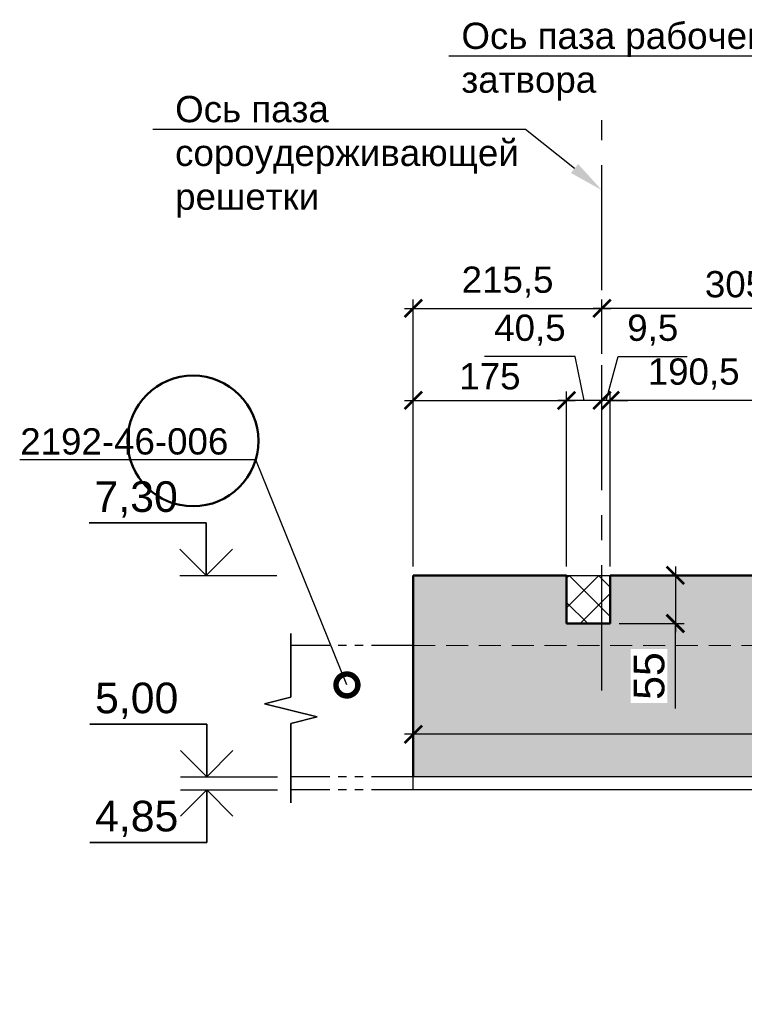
# Model space of a CAD drawing. Header units: millimetres. Extents: x 455957 to 840819, y 462720 to 618741.
# Tile 7 of 17: x 535876 to 544152, y 467498 to 478746. Entities that reach past the tile are written whole.
import ezdxf
from ezdxf import colors
from ezdxf.entities.mleader import LeaderData, LeaderLine
from ezdxf.enums import TextEntityAlignment as Align
from ezdxf.math import Vec2, Vec3

# ---------------------------------------------------------------- set-up
doc = ezdxf.new("R2010")
doc.units = ezdxf.units.MM
for name, pattern in [('( Hidden )', [0.375, 0.25, -0.125]), ('PHANTOM', [63.5, 31.75, -6.35, 6.35, -6.35, 6.35, -6.35]), ('осевая', [50.8, 31.75, -6.35, 6.35, -6.35])]:
    doc.linetypes.add(name, pattern=pattern)
for name, color, linetype in [('00', 7, 'Continuous'), ('Оси', 1, 'осевая'), ('Размеры', 7, 'Continuous')]:
    doc.layers.add(name, color=color, linetype=linetype)
doc.layers.add('Бетон', color=7, linetype='Continuous', lineweight=50)
doc.styles.add('arial', font='arial.ttf')
doc.styles.add('Рогун1', font='arial.ttf')
doc.dimstyles.new('100 мм', dxfattribs={"dimscale": 100, "dimtxt": 3.5, "dimasz": 2, "dimexe": 1, "dimexo": 1, "dimgap": 1.2, "dimtad": 1, "dimdec": 0, "dimlfac": 0.1, "dimrnd": 0.0001, "dimtxsty": 'Рогун1', "dimblk": 'ARCHTICK', "dimcen": 2.5, "dimdle": 1, "dimaunit": 1, "dimadec": 1, "dimazin": 0, "dimtfac": 1, "dimtdec": 0, "dimtmove": 1, "dimatfit": 3, "dimldrblk": 'ARCHTICK', "dimfxl": 1, "dimtfill": 1, "dimarcsym": 0})

# ---------------------------------------------------------------- blocks, each defined once
blk = doc.blocks.new('*U35')
at = {"color": 7, "lineweight": 25, "ltscale": 100}
blk.add_line((-11.09, 0), (0, 0), dxfattribs=at)
at = {"layer": '00', "color": 7, "lineweight": 35, "ltscale": 100}
for p, q in [((-8.09, 6), (-21.44, 6)), ((-8.09, 0), (-8.09, 6)), ((-11.09, 3), (-8.09, 0)), ((-8.09, 0), (-5.09, 3))]:
    blk.add_line(p, q, dxfattribs=at)
at = {"ltscale": 100, "style": 'arial', "flags": 8}
for tag, p in [('OTMETKA', (-11.33, 9)), ('OTMETKA_2', (-11.33, 3))]:
    blk.add_attdef(tag, text='', height=3.5, dxfattribs=at).set_placement(p, align=Align.MIDDLE_RIGHT)
blk = doc.blocks.new('*U36')
at = {"color": 7, "lineweight": 25, "ltscale": 100}
blk.add_line((-11.09, 0), (0, 0), dxfattribs=at)
at = {"layer": '00', "color": 7, "lineweight": 35, "ltscale": 100}
for p, q in [((-8.09, 6), (-21.44, 6)), ((-8.09, 0), (-8.09, 6)), ((-11.09, 3), (-8.09, 0)), ((-8.09, 0), (-5.09, 3))]:
    blk.add_line(p, q, dxfattribs=at)
at = {"ltscale": 100, "style": 'arial', "flags": 8}
for tag, p in [('OTMETKA', (-11.33, 9)), ('OTMETKA_2', (-11.33, 3))]:
    blk.add_attdef(tag, text='', height=3.5, dxfattribs=at).set_placement(p, align=Align.MIDDLE_RIGHT)
blk = doc.blocks.new('_DotSmall')
at = {"color": 0, "linetype": 'ByBlock', "lineweight": 30, "const_width": 0.5}
blk.add_lwpolyline([(-0.0625, 0, 1), (0.0625, 0, 1)], format="xyb", close=True, dxfattribs=at)
blk = doc.blocks.new('_ArchTick')
at = {"color": 0, "linetype": 'ByBlock', "const_width": 0.15}
blk.add_lwpolyline([(-0.5, -0.5), (0.5, 0.5)], dxfattribs=at)
blk = doc.blocks.new('*D125')
at = {"layer": 'Defpoints', "color": 0, "transparency": 16777216}
for p in [(542526, 475448), (542526, 474827), (540371, 472398)]:
    blk.add_point(p, dxfattribs=at)
at = {"layer": 'Размеры', "color": 0, "lineweight": -2, "transparency": 16777216}
for p, q in [((540371, 472498), (540371, 475548)), ((542526, 474927), (542526, 475548)), ((540271, 475448), (542626, 475448))]:
    blk.add_line(p, q, dxfattribs=at)
at = {"layer": 'Размеры', "color": 0, "lineweight": -2, "transparency": 16777216, "xscale": 200, "yscale": 200, "zscale": 200, "rotation": 180}
blk.add_blockref('_ArchTick', (540371, 475448), dxfattribs=at)
at = {"layer": 'Размеры', "color": 0, "lineweight": -2, "transparency": 16777216, "xscale": 200, "yscale": 200, "zscale": 200}
blk.add_blockref('_ArchTick', (542526, 475448), dxfattribs=at)
at = {"layer": 'Размеры', "color": 0, "transparency": 16777216, "insert": (541448, 475748), "char_height": 300, "attachment_point": 5, "style": 'Рогун1'}
blk.add_mtext('215,5', dxfattribs=at)
blk = doc.blocks.new('*D126')
at = {"layer": 'Defpoints', "color": 0, "transparency": 16777216}
for p in [(545576, 475449), (542526, 474827), (545576, 474833)]:
    blk.add_point(p, dxfattribs=at)
at = {"layer": 'Размеры', "color": 0, "lineweight": -2, "transparency": 16777216}
for p, q in [((542526, 474927), (542526, 475549)), ((545576, 474933), (545576, 475549)), ((542426, 475449), (545676, 475449))]:
    blk.add_line(p, q, dxfattribs=at)
at = {"layer": 'Размеры', "color": 0, "lineweight": -2, "transparency": 16777216, "xscale": 200, "yscale": 200, "zscale": 200, "rotation": 180}
blk.add_blockref('_ArchTick', (542526, 475449), dxfattribs=at)
at = {"layer": 'Размеры', "color": 0, "lineweight": -2, "transparency": 16777216, "xscale": 200, "yscale": 200, "zscale": 200}
blk.add_blockref('_ArchTick', (545576, 475449), dxfattribs=at)
at = {"layer": 'Размеры', "color": 0, "transparency": 16777216, "insert": (544051, 475722), "char_height": 300, "attachment_point": 5, "style": 'Рогун1'}
blk.add_mtext('305', dxfattribs=at)
blk = doc.blocks.new('*D129')
at = {"layer": 'Defpoints', "color": 0, "transparency": 16777216}
for p in [(542621, 474397), (542621, 472398), (544526, 472398)]:
    blk.add_point(p, dxfattribs=at)
at = {"layer": 'Размеры', "color": 0, "lineweight": -2, "transparency": 16777216}
for p, q in [((542621, 472498), (542621, 474497)), ((544526, 472498), (544526, 474497)), ((544626, 474397), (542521, 474397))]:
    blk.add_line(p, q, dxfattribs=at)
at = {"layer": 'Размеры', "color": 0, "lineweight": -2, "transparency": 16777216, "xscale": 200, "yscale": 200, "zscale": 200, "rotation": 180}
blk.add_blockref('_ArchTick', (542621, 474397), dxfattribs=at)
at = {"layer": 'Размеры', "color": 0, "lineweight": -2, "transparency": 16777216, "xscale": 200, "yscale": 200, "zscale": 200}
blk.add_blockref('_ArchTick', (544526, 474397), dxfattribs=at)
at = {"layer": 'Размеры', "color": 0, "transparency": 16777216, "insert": (543573, 474698), "char_height": 300, "attachment_point": 5, "style": 'Рогун1'}
blk.add_mtext('190,5', dxfattribs=at)
blk = doc.blocks.new('*D130')
at = {"layer": 'Defpoints', "color": 0, "transparency": 16777216}
for p in [(542121, 474397), (542526, 473301), (542121, 472398)]:
    blk.add_point(p, dxfattribs=at)
at = {"layer": 'Размеры', "color": 0, "lineweight": -2, "transparency": 16777216}
for p, q in [((542220, 474898), (541186, 474898)), ((542323, 474397), (542220, 474898)), ((542121, 472498), (542121, 474497)), ((542526, 473401), (542526, 474497)), ((542626, 474397), (542021, 474397))]:
    blk.add_line(p, q, dxfattribs=at)
at = {"layer": 'Размеры', "color": 0, "lineweight": -2, "transparency": 16777216, "xscale": 200, "yscale": 200, "zscale": 200, "rotation": 180}
blk.add_blockref('_ArchTick', (542121, 474397), dxfattribs=at)
at = {"layer": 'Размеры', "color": 0, "lineweight": -2, "transparency": 16777216, "xscale": 200, "yscale": 200, "zscale": 200}
blk.add_blockref('_ArchTick', (542526, 474397), dxfattribs=at)
at = {"layer": 'Размеры', "color": 0, "transparency": 16777216, "insert": (541703, 475199), "char_height": 300, "attachment_point": 5, "style": 'Рогун1'}
blk.add_mtext('40,5', dxfattribs=at)
blk = doc.blocks.new('*D131')
at = {"layer": 'Defpoints', "color": 0, "transparency": 16777216}
for p in [(542121, 474397), (540371, 472398), (542121, 472398)]:
    blk.add_point(p, dxfattribs=at)
at = {"layer": 'Размеры', "color": 0, "lineweight": -2, "transparency": 16777216}
for p, q in [((540371, 472498), (540371, 474497)), ((542121, 472498), (542121, 474497)), ((540271, 474397), (542221, 474397))]:
    blk.add_line(p, q, dxfattribs=at)
at = {"layer": 'Размеры', "color": 0, "lineweight": -2, "transparency": 16777216, "xscale": 200, "yscale": 200, "zscale": 200, "rotation": 180}
blk.add_blockref('_ArchTick', (540371, 474397), dxfattribs=at)
at = {"layer": 'Размеры', "color": 0, "lineweight": -2, "transparency": 16777216, "xscale": 200, "yscale": 200, "zscale": 200}
blk.add_blockref('_ArchTick', (542121, 474397), dxfattribs=at)
at = {"layer": 'Размеры', "color": 0, "transparency": 16777216, "insert": (541246, 474670), "char_height": 300, "attachment_point": 5, "style": 'Рогун1'}
blk.add_mtext('175', dxfattribs=at)
blk = doc.blocks.new('*D132')
at = {"layer": 'Defpoints', "color": 0, "transparency": 16777216}
for p in [(542526, 474397), (542526, 473301), (542621, 472398)]:
    blk.add_point(p, dxfattribs=at)
at = {"layer": 'Размеры', "color": 0, "lineweight": -2, "transparency": 16777216}
for p, q in [((542573, 474397), (542712, 474898)), ((542712, 474898), (543500, 474898)), ((542526, 473401), (542526, 474497)), ((542621, 472498), (542621, 474497)), ((542526, 474397), (542326, 474397)), ((542621, 474397), (542526, 474397)), ((542621, 474397), (542526, 474397)), ((542621, 474397), (542821, 474397))]:
    blk.add_line(p, q, dxfattribs=at)
at = {"layer": 'Размеры', "color": 0, "lineweight": -2, "transparency": 16777216, "xscale": 200, "yscale": 200, "zscale": 200}
blk.add_blockref('_ArchTick', (542526, 474397), dxfattribs=at)
at = {"layer": 'Размеры', "color": 0, "lineweight": -2, "transparency": 16777216, "xscale": 200, "yscale": 200, "zscale": 200, "rotation": 180}
blk.add_blockref('_ArchTick', (542621, 474397), dxfattribs=at)
at = {"layer": 'Размеры', "color": 0, "transparency": 16777216, "insert": (543106, 475199), "char_height": 300, "attachment_point": 5, "style": 'Рогун1'}
blk.add_mtext('9,5', dxfattribs=at)
blk = doc.blocks.new('*D140')
at = {"color": 0, "lineweight": -2, "transparency": 16777216}
for p, q in [((543364, 472498), (543364, 471748)), ((542721, 472398), (543464, 472398)), ((542721, 471848), (543464, 471848)), ((543364, 470876), (543364, 471848))]:
    blk.add_line(p, q, dxfattribs=at)
at = {"layer": 'Defpoints', "color": 0, "transparency": 16777216}
for p in [(542621, 472398), (542621, 471848), (543364, 471848)]:
    blk.add_point(p, dxfattribs=at)
at = {"color": 0, "lineweight": -2, "transparency": 16777216, "xscale": 200, "yscale": 200, "zscale": 200}
for p, rotation in [((543364, 472398), 90), ((543364, 471848), 270)]:
    blk.add_blockref('_ArchTick', p, dxfattribs=dict(at, rotation=rotation))
at = {"color": 0, "transparency": 16777216, "insert": (543066, 471248), "char_height": 350, "attachment_point": 5, "rotation": 90, "style": 'Рогун1', "bg_fill": 3, "box_fill_scale": 1.1, "bg_fill_color": 256, "bg_fill_true_color": 13158600, "bg_fill_transparency": 0}
blk.add_mtext('55', dxfattribs=at)
blk = doc.blocks.new('*D167')
at = {"layer": 'Defpoints', "color": 0, "transparency": 16777216}
for p in [(540371, 470582), (540371, 470098), (554371, 470098)]:
    blk.add_point(p, dxfattribs=at)
at = {"layer": 'Размеры', "color": 0, "lineweight": -2, "transparency": 16777216}
for p, q in [((540371, 470198), (540371, 470682)), ((554371, 470198), (554371, 470682)), ((554471, 470582), (540271, 470582))]:
    blk.add_line(p, q, dxfattribs=at)
at = {"layer": 'Размеры', "color": 0, "lineweight": -2, "transparency": 16777216, "xscale": 200, "yscale": 200, "zscale": 200, "rotation": 180}
blk.add_blockref('_ArchTick', (540371, 470582), dxfattribs=at)
at = {"layer": 'Размеры', "color": 0, "lineweight": -2, "transparency": 16777216, "xscale": 200, "yscale": 200, "zscale": 200}
blk.add_blockref('_ArchTick', (554371, 470582), dxfattribs=at)
at = {"layer": 'Размеры', "color": 0, "transparency": 16777216, "insert": (547371, 470855), "char_height": 300, "attachment_point": 5, "style": 'Рогун1', "bg_fill": 3, "box_fill_scale": 1.1, "bg_fill_color": 256, "bg_fill_true_color": 13158600, "bg_fill_transparency": 0}
blk.add_mtext('1400', dxfattribs=at)
blk = doc.blocks.new('*U45')
at = {"color": 7, "lineweight": 25, "ltscale": 100}
blk.add_line((-11.09, 0), (0, 0), dxfattribs=at)
at = {"layer": '00', "color": 7, "lineweight": 35, "ltscale": 100}
for p, q in [((-11.09, -3), (-8.09, 0)), ((-8.09, 0), (-8.09, -6)), ((-8.09, 0), (-5.09, -3)), ((-8.09, -6), (-21.44, -6))]:
    blk.add_line(p, q, dxfattribs=at)
at = {"ltscale": 100, "style": 'arial', "flags": 8}
for tag, p in [('OTMETKA', (-11.33, -3)), ('OTMETKA_2', (-11.33, -9))]:
    blk.add_attdef(tag, text='', height=3.5, dxfattribs=at).set_placement(p, align=Align.MIDDLE_RIGHT)

msp = doc.modelspace()

# ---------------------------------------------------------------- hatches: boundary and pattern name
at = {"layer": 'Размеры', "lineweight": 15}
h = msp.add_hatch(dxfattribs=at)
h.set_pattern_fill('AR-CONC', color=256, scale=10, style=0)
h.set_pattern_definition([(50, (-253665.8, -240326.2), (1821.8467, -159.3909), [190.5, -2095.5]), (355, (-253665.8, -240326.2), (-352.4342, 1910.5685), [152.4, -1676.4058]), (100.45144, (-253514, -240339.5), (1469.4125, 1751.1775), [161.9, -1780.9024]), (46.1842, (-253665.8, -239818.2), (2710.7904, -420.4233), [285.75, -3143.25]), (96.63556, (-253440, -239853.2), (2374.0413, 2474.261), [242.85, -2671.356]), (351.18415, (-253665.8, -239818.2), (2374.041, 2474.261), [228.6, -2514.597]), (21, (-253411.8, -239945.2), (1516.144, -1022.652), [190.5, -2095.5]), (326, (-253411.8, -239945.2), (618.0203, 1841.8797), [152.4, -1676.4]), (71.45144, (-253285.5, -240030.4), (2134.1642, 819.2277), [161.9, -1780.8994]), (37.5, (-253665.8, -240326.2), (30.88603, 845.5504), [0, -1656.08, 0, -1701.8, 0, -1682.75]), (7.5, (-253665.8, -240326.2), (668.1966, 1001.80575), [0, -970.28, 0, -1617.98, 0, -641.35]), (327.5, (-254232.24, -240326.2), (1355.90595, -57.28744), [0, -635, 0, -1981.2, 0, -2628.9]), (317.5, (-254486.2, -240326.2), (1481.2918, 254.2649), [0, -825.5, 0, -1315.72, 0, -1866.9])])
h.paths.add_polyline_path([(540370.9358943, 470097.7016796), (540370.9358943, 472397.7016796), (542120.9358943, 472397.7016796), (542120.9358943, 471847.7016796), (542620.9358943, 471847.7016796), (542620.9358943, 472397.7104792), (544525.9358943, 472397.7016796), (544525.9358943, 471897.7016796), (546650.9358943, 471897.7016796), (546650.9358943, 471497.7016796), (547150.9358943, 471497.7016796), (547150.9358943, 471897.7016796), (548650.9358943, 471897.7016796), (548650.9358943, 471497.7016796), (549150.9358943, 471497.7016796), (549150.9358943, 471897.7016796), (549925.9358943, 471897.7016796), (549925.9358943, 472397.7016796), (560425.9358943, 472397.7016796), (560425.9358943, 472097.7016796), (561130.9358943, 472097.7016796), (561130.9358943, 472397.7016796), (565870.9358943, 472397.7016796), (568270.9358943, 471597.7016796), (591870.9358943, 471597.7016796), (591870.9358943, 469097.7016796), (570170.9358943, 469097.7016796), (566970.9358943, 467497.7016796), (562870.9358943, 467497.7016796), (557670.9358943, 470097.7016796)])

# ---------------------------------------------------------------- linework, layer by layer
at = {"color": 3, "lineweight": 30}
for p, q in [((540370.9358943, 469947.7016796), (540370.9358943, 470097.7016796)), ((557635.5256976, 469947.7016796), (540370.9358943, 469947.7016796))]:
    msp.add_line(p, q, dxfattribs=at)
at = {"linetype": 'Continuous', "ltscale": 100}
msp.add_lwpolyline([(538973.2949012, 471733.2286079), (538973.2949012, 471005.7079454), (538673.2949012, 470930.7079454), (539273.2949012, 470780.7079454), (538973.2949012, 470705.7079454), (538973.2949012, 469798.9187841), (538973.2949012, 470705.7079454), (539273.2949012, 470780.7079454), (538673.2949012, 470930.7079454), (538973.2949012, 471005.7079454)], close=True, dxfattribs=at)
at = {"color": 1, "lineweight": 50}
msp.add_circle((537855.3132942, 473933.3853849), 746.4641524, dxfattribs=at)
at = {"layer": 'Бетон', "color": 2, "ltscale": 10}
for p, q in [((540370.9358943, 470097.7016796), (540370.9358943, 472397.7016796)), ((540370.9358943, 472397.7016796), (542120.9358943, 472397.7016796)), ((542120.9358943, 472397.7016796), (542120.9358943, 471847.7016796)), ((542620.9358943, 471847.7016796), (542620.9358943, 472397.7016796)), ((542620.9358943, 472397.7016796), (544525.9358943, 472397.7016796)), ((542120.9358943, 471847.7016796), (542620.9358943, 471847.7016796))]:
    msp.add_line(p, q, dxfattribs=at)
at = {"layer": 'Бетон', "linetype": 'PHANTOM', "lineweight": 25, "ltscale": 15}
for p, q in [((540370.9358943, 471597.7016796), (538973.2949012, 471597.7016796)), ((540370.9358943, 469947.7016796), (538973.2949012, 469947.7016796))]:
    msp.add_line(p, q, dxfattribs=at)
at = {"layer": 'Бетон', "color": 2, "lineweight": 25, "ltscale": 10}
msp.add_line((557670.9358943, 470097.7016796), (540370.9358943, 470097.7016796), dxfattribs=at)
at = {"layer": 'Оси', "linetype": 'осевая', "ltscale": 45}
msp.add_line((542525.9358943, 471084.1090019), (542525.9358943, 477596.873802), dxfattribs=at)

# ---------------------------------------------------------------- block references
at = {"layer": '00'}
ref = msp.add_blockref('*U35', (538814.3212245, 472397.7016796), dxfattribs=dict(at, xscale=100, yscale=100, zscale=100))
ref.add_attrib('OTMETKA', '7,30', dxfattribs={"layer": '0', "ltscale": 100, "height": 350, "style": 'arial'}).set_placement((537681.6636706, 473297.7016796), align=Align.MIDDLE_RIGHT)
ref = msp.add_blockref('*U36', (538820.3529417, 470097.7016796), dxfattribs=dict(at, xscale=100, yscale=100, zscale=100))
ref.add_attrib('OTMETKA', '5,00', dxfattribs={"layer": '0', "ltscale": 100, "height": 350, "style": 'arial'}).set_placement((537687.6953878, 470997.7016796), align=Align.MIDDLE_RIGHT)
ref = msp.add_blockref('*U45', (538820.3529417, 469947.7016796), dxfattribs=dict(at, xscale=100, yscale=100, zscale=100))
ref.add_attrib('OTMETKA', '4,85', dxfattribs={"layer": '0', "ltscale": 100, "height": 350, "style": 'arial'}).set_placement((537687.6953878, 469647.7016796), align=Align.MIDDLE_RIGHT)

# ---------------------------------------------------------------- dimensions: what is measured, and where the dimension line sits
at = {"layer": 'Размеры'}
for base, p1, p2, picture, middle in [((542525.9358943, 475448.1607014), (540370.9358943, 472397.7016796), (542525.9358943, 474827.3760655), '*D125', (541448.4358943, 475748.4471953)), ((545575.9358943, 475449.1611939), (542525.9358943, 474827.3760655), (545575.9358943, 474832.8826076), '*D126', (544050.9358943, 475722.4354095)), ((542620.9358943, 474397.2965678), (544525.9358943, 472397.7016796), (542620.9358943, 472397.7016796), '*D129', (543573.4358943, 474697.5830617)), ((542120.9358943, 474397.2965678), (540370.9358943, 472397.7016796), (542120.9358943, 472397.7016796), '*D131', (541245.9358943, 474670.4684642))]:
    dim = msp.add_linear_dim(base=base, p1=p1, p2=p2, dimstyle='100 мм', override={"dimtxt": 3, "dimdec": 6, "dimtfill": 0}, dxfattribs=at)
    dim.commit()
    dim.dimension.update_dxf_attribs({"geometry": picture, "text_midpoint": middle})
for base, p1, p2, picture, middle in [((542120.9358943, 474396.8755014), (542525.9358943, 473301.0348771), (542120.9358943, 472397.7016796), '*D130', (542099.9235052, 474898.4717313)), ((542525.9358943, 474396.8667018), (542620.9358943, 472397.7016796), (542525.9358943, 473301.0348771), '*D132', (542831.5218424, 474898.4717313))]:
    dim = msp.add_linear_dim(base=base, p1=p1, p2=p2, dimstyle='100 мм', override={"dimtxt": 3, "dimdec": 6, "dimtfill": 0}, dxfattribs=at)
    dim.commit()
    dim.dimension.update_dxf_attribs({"geometry": picture, "text_midpoint": middle, "dimtype": 160})

# ---------------------------------------------------------------- leaders
at = {"ltscale": 100}
ml = msp.add_multileader_mtext('Standard', dxfattribs=at)
ml.set_content('Ось паза рабочего\\Pзатвора', color=256, style='arial')
ml.set_leader_properties()
ml.build(insert=Vec2(0, 0))
ml.multileader.update_dxf_attribs({"text_left_attachment_type": 6, "text_right_attachment_type": 6, "dogleg_length": 116.7364338, "arrow_head_size": 400})
ctx = ml.context
ctx.base_point, ctx.char_height, ctx.arrow_head_size, ctx.plane_origin = Vec3(540918.9634361, 478328.4201801), 300, 400, Vec3(523764.4785976, 498955.4571822)
ctx.left_attachment, ctx.right_attachment = 6, 6
notes = []
notes.append((ctx, [(1, (1, 1, 0), (544652.5920937, 478328.4201801), (-1, 0), 116.7364338, [(0, [(545575.9358943, 476797.8727245)], 0, [])])]))
ctx.mtext.insert, ctx.mtext.width, ctx.mtext.defined_height, ctx.mtext.flow_direction = Vec3(540920.9634361, 478711.7080382), 22591.224489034, 1533.1514325, 5
ml = msp.add_multileader_mtext('Standard', dxfattribs=at)
ml.set_content('Ось паза \\Pсороудерживающей\\Pрешетки', color=256, style='arial')
ml.set_leader_properties()
ml.build(insert=Vec2(0, 0))
ml.multileader.update_dxf_attribs({"text_left_attachment_type": 6, "text_right_attachment_type": 6, "dogleg_length": 116.7364338, "arrow_head_size": 400})
ctx = ml.context
ctx.base_point, ctx.char_height, ctx.arrow_head_size, ctx.plane_origin = Vec3(537648.9373716, 477491.3328479), 300, 400, Vec3(525741.5276945, 498070.372261)
ctx.left_attachment, ctx.right_attachment = 6, 6
notes.append((ctx, [(1, (1, 1, 0), (541651.0517045, 477491.3328479), (-1, 0), 116.7364338, [(0, [(542525.9358943, 476797.0098673)], 0, [])])]))
ctx.mtext.insert, ctx.mtext.width, ctx.mtext.defined_height, ctx.mtext.flow_direction = Vec3(537650.9373716, 477874.620706), 20110.16908726, 1533.1514325, 5
ml = msp.add_multileader_mtext('Standard', dxfattribs=at)
ml.set_content('{\\C0;2192-46-006}', color=256, style='arial')
ml.set_leader_properties()
ml.set_arrow_properties(name='DOTSMALL')
ml.build(insert=Vec2(0, 0))
ml.multileader.update_dxf_attribs({"text_left_attachment_type": 6, "text_right_attachment_type": 6, "arrow_head_size": 500})
ctx = ml.context
ctx.base_point, ctx.char_height, ctx.arrow_head_size, ctx.plane_origin = Vec3(535880.0744113, 473718.481046), 300, 500, Vec3(528366.3303769, 481791.5423195)
ctx.left_attachment, ctx.right_attachment = 6, 6
notes.append((ctx, [(1, (1, 1, 0), (538573.1387033, 473718.481046), (-1, 0), 343.702764, [(0, [(539613.3344139, 471145.6457284)], 0, [])])]))
ctx.mtext.insert, ctx.mtext.width, ctx.mtext.defined_height, ctx.mtext.flow_direction = Vec3(535882.0744113, 474078.481046), 2614.192222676, 383.2878581, 5
for ctx, leaders in notes:
    for number, flags, end, landing, length, lines in leaders:
        leader = LeaderData()
        leader.index, (leader.has_last_leader_line, leader.has_dogleg_vector, leader.attachment_direction) = number, flags
        leader.last_leader_point, leader.dogleg_vector, leader.dogleg_length = Vec3(end), Vec3(landing), length
        for number, points, colour, breaks in lines:
            line = LeaderLine()
            line.index, line.vertices, line.color, line.breaks = number, Vec3.list(points), colors.encode_raw_color(colour), breaks
            leader.lines.append(line)
        ctx.leaders.append(leader)

# ---------------------------------------------------------------- next in the draw order: dimensions: what is measured, and where the dimension line sits
dim = msp.add_linear_dim(base=(543364.1222471, 471847.7016796), p1=(542620.9358943, 472397.7104792), p2=(542620.9358943, 471847.7016796), angle=90, dimstyle='100 мм')
dim.commit()
dim.dimension.update_dxf_attribs({"geometry": '*D140', "text_midpoint": (543364.1222471, 471248.0808674), "dimtype": 160})

# ---------------------------------------------------------------- next in the draw order: hatches: boundary and pattern name
h = msp.add_hatch(dxfattribs=at)
h.set_pattern_fill('ANSI37', color=256, scale=75)
h.set_pattern_definition([(45, (-21415.93, -32912.12), (-168.3798, 168.3798), []), (135, (-21415.93, -32912.12), (-168.3798, -168.3798), [])])
h.paths.add_polyline_path([(542120.9358943, 472397.7016796), (542620.9358943, 472397.7016796), (542620.9358943, 471847.7016796), (542120.9358943, 471847.7016796)])

# ---------------------------------------------------------------- next in the draw order: linework, layer by layer
msp.add_line((542120.9358943, 472397.7016796), (542620.9358943, 472397.7016796), dxfattribs=at)
at = {"layer": 'Размеры', "linetype": '( Hidden )', "lineweight": 15, "ltscale": 1000}
msp.add_line((540370.9358943, 471597.7016796), (564870.9358943, 471597.7016796), dxfattribs=at)

# ---------------------------------------------------------------- next in the draw order: dimensions: what is measured, and where the dimension line sits
at = {"layer": 'Размеры'}
dim = msp.add_linear_dim(base=(540370.9358942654, 470582.248773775), p1=(554370.9358942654, 470097.7016796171), p2=(540370.9358942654, 470097.7016796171), dimstyle='100 мм', override={"dimtxt": 3, "dimdec": 6}, dxfattribs=at)
dim.commit()
dim.dimension.update_dxf_attribs({"geometry": '*D167', "text_midpoint": (547370.9358942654, 470855.4206700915)})

# ---------------------------------------------------------------- next in the draw order: linework, layer by layer
at = {"layer": 'Бетон', "linetype": 'PHANTOM', "lineweight": 25, "ltscale": 15}
msp.add_line((540370.9358943, 470097.7016796), (538973.2949012, 470097.7016796), dxfattribs=at)

doc.saveas('drawing.dxf')
